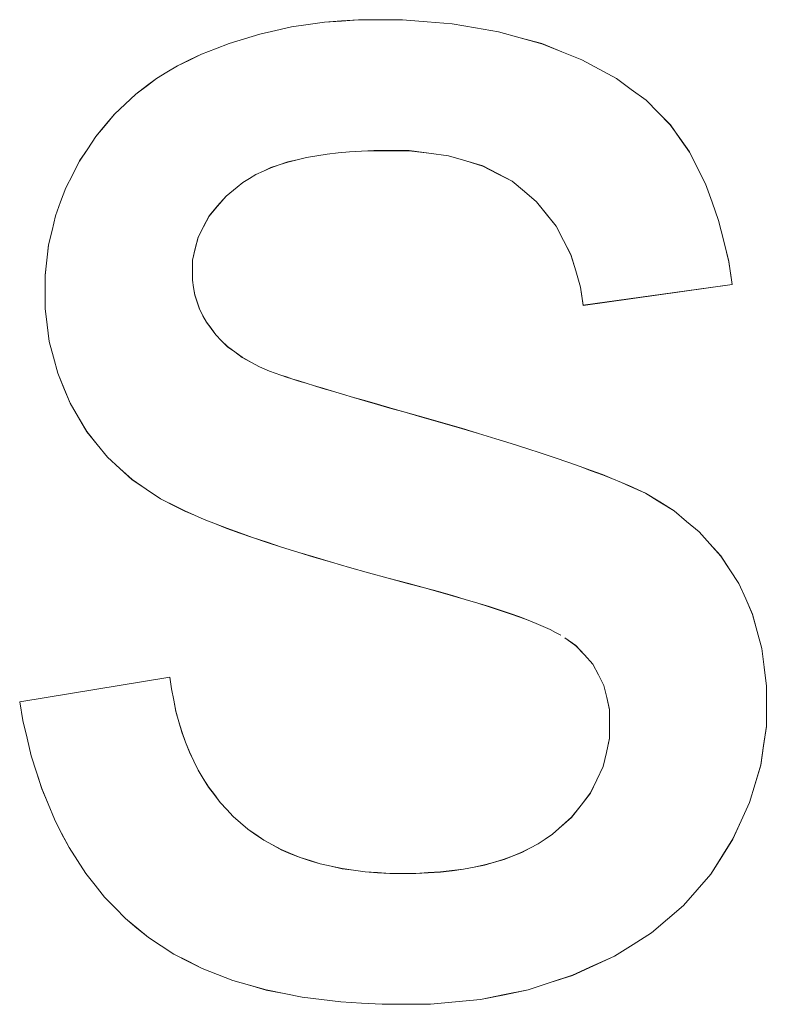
# Model space of a CAD drawing. Extents: x 229 to 926, y 37 to 878.
# Tile 168 of 194: x 378.17 to 379.6, y 824.52 to 826.41. Entities that reach past the tile are written whole.
import ezdxf

# ---------------------------------------------------------------- set-up
doc = ezdxf.new("R2010")
doc.units = 0
doc.layers.get('0').update_dxf_attribs({"lineweight": 13})
doc.layers.add('Beschriftung', color=7, linetype='Continuous', lineweight=25)
doc.layers.add('Beschriftung-A03ENJ5NI0', color=7, linetype='Continuous', lineweight=25)

# ---------------------------------------------------------------- blocks, each defined once
blk = doc.blocks.new('Referenz-A03ENJ5LI0', base_point=(255.7277, 65.704))
at = {"layer": 'Beschriftung', "color": 0, "lineweight": -2}
for p, q in [((378.6615, 826.393), (378.6921, 826.3999)), ((378.6921, 826.3999), (378.7237, 826.4044)), ((378.7237, 826.4044), (378.7553, 826.409)), ((378.7553, 826.409), (378.788, 826.4113)), ((378.788, 826.4113), (378.8207, 826.4137)), ((378.8207, 826.4137), (378.8545, 826.4137)), ((378.8545, 826.4137), (378.9054, 826.4137)), ((378.9054, 826.4137), (378.953, 826.4098)), ((378.953, 826.4098), (379.0008, 826.4059)), ((379.0008, 826.4059), (379.0454, 826.3983)), ((379.0454, 826.3983), (379.0901, 826.3906)), ((378.572, 826.3678), (378.6015, 826.377)), ((378.6015, 826.377), (378.631, 826.3861)), ((378.631, 826.3861), (378.6615, 826.393)), ((379.0901, 826.3906), (379.1317, 826.3791)), ((379.1317, 826.3791), (379.1731, 826.3676)), ((378.5456, 826.3576), (378.572, 826.3678)), ((379.1731, 826.3676), (379.2116, 826.3521)), ((378.4959, 826.3363), (378.5192, 826.3475)), ((378.5192, 826.3475), (378.5456, 826.3576)), ((379.2116, 826.3521), (379.25, 826.3368)), ((378.4525, 826.313), (378.4726, 826.3251)), ((378.4726, 826.3251), (378.4959, 826.3363)), ((379.25, 826.3368), (379.2835, 826.3187)), ((378.4323, 826.3008), (378.4525, 826.313)), ((379.2835, 826.3187), (379.3169, 826.3006)), ((378.3924, 826.2705), (378.4152, 826.2876)), ((378.4152, 826.2876), (378.4323, 826.3008)), ((379.3169, 826.3006), (379.3452, 826.2798)), ((378.372, 826.2513), (378.3924, 826.2705)), ((379.3452, 826.2798), (379.3736, 826.2591)), ((378.3516, 826.232), (378.372, 826.2513)), ((379.3736, 826.2591), (379.3969, 826.2355)), ((378.3336, 826.2107), (378.3516, 826.232)), ((379.3969, 826.2355), (379.4202, 826.2119)), ((378.3156, 826.1892), (378.3336, 826.2107)), ((379.4202, 826.2119), (379.4386, 826.1857)), ((378.3001, 826.1656), (378.3156, 826.1892)), ((379.4386, 826.1857), (379.4569, 826.1594)), ((378.2844, 826.1421), (378.3001, 826.1656)), ((378.7404, 826.1522), (378.7206, 826.149)), ((378.7602, 826.1555), (378.7404, 826.1522)), ((378.7818, 826.1577), (378.7602, 826.1555)), ((378.8034, 826.1599), (378.7818, 826.1577)), ((378.8268, 826.161), (378.8034, 826.1599)), ((378.8502, 826.1621), (378.8268, 826.161)), ((378.8754, 826.1621), (378.8502, 826.1621)), ((378.9181, 826.1621), (378.8754, 826.1621)), ((378.956, 826.1571), (378.9181, 826.1621)), ((378.9938, 826.1522), (378.956, 826.1571)), ((379.0269, 826.1424), (378.9938, 826.1522)), ((379.4569, 826.1594), (379.4724, 826.1287)), ((378.2712, 826.1163), (378.2844, 826.1421)), ((378.6685, 826.1348), (378.6523, 826.1293)), ((378.6847, 826.1402), (378.6685, 826.1348)), ((378.7027, 826.1446), (378.6847, 826.1402)), ((378.7206, 826.149), (378.7027, 826.1446)), ((379.0599, 826.1327), (379.0269, 826.1424)), ((379.0882, 826.1179), (379.0599, 826.1327)), ((378.258, 826.0905), (378.2712, 826.1163)), ((378.6235, 826.1161), (378.6109, 826.1085)), ((378.6379, 826.1227), (378.6235, 826.1161)), ((378.6523, 826.1293), (378.6379, 826.1227)), ((379.1163, 826.1032), (379.0882, 826.1179)), ((379.4724, 826.1287), (379.4878, 826.0981)), ((378.5984, 826.1009), (378.5875, 826.0921)), ((378.6109, 826.1085), (378.5984, 826.1009)), ((379.1397, 826.0835), (379.1163, 826.1032)), ((379.4878, 826.0981), (379.5004, 826.063)), ((378.2481, 826.0636), (378.258, 826.0905)), ((378.5661, 826.0745), (378.5499, 826.0556)), ((378.5875, 826.0921), (378.5661, 826.0745)), ((379.1631, 826.0639), (379.1397, 826.0835)), ((378.2381, 826.0367), (378.2481, 826.0636)), ((378.5499, 826.0556), (378.5337, 826.0365)), ((379.1818, 826.0404), (379.1631, 826.0639)), ((379.5004, 826.063), (379.513, 826.0279)), ((378.2315, 826.0086), (378.2381, 826.0367)), ((378.5337, 826.0365), (378.523, 826.016)), ((379.2006, 826.0169), (379.1818, 826.0404)), ((379.513, 826.0279), (379.5228, 825.9883)), ((378.2249, 825.9807), (378.2315, 826.0086)), ((378.523, 826.016), (378.5122, 825.9955)), ((379.2147, 825.9896), (379.2006, 826.0169)), ((378.2216, 825.9516), (378.2249, 825.9807)), ((378.5122, 825.9955), (378.5068, 825.9736)), ((379.2288, 825.9622), (379.2147, 825.9896)), ((379.5228, 825.9883), (379.5325, 825.9488)), ((378.5068, 825.9736), (378.5014, 825.9516)), ((379.2383, 825.9311), (379.2288, 825.9622)), ((378.2183, 825.9224), (378.2216, 825.9516)), ((378.5014, 825.9516), (378.5014, 825.928)), ((379.5325, 825.9488), (379.5394, 825.9048)), ((378.5014, 825.928), (378.5014, 825.9131)), ((379.2478, 825.8999), (379.2383, 825.9311)), ((378.2183, 825.8922), (378.2183, 825.9224)), ((378.5014, 825.9131), (378.5036, 825.8989)), ((379.5394, 825.9048), (379.2527, 825.8648)), ((378.2183, 825.8589), (378.2183, 825.8922)), ((378.5036, 825.8989), (378.5058, 825.8847)), ((379.2527, 825.8648), (379.2478, 825.8999)), ((378.5058, 825.8847), (378.5104, 825.8712)), ((378.5104, 825.8712), (378.5148, 825.8578)), ((378.2223, 825.8272), (378.2183, 825.8589)), ((378.5148, 825.8578), (378.5216, 825.8451)), ((378.5216, 825.8451), (378.5282, 825.8324)), ((378.5282, 825.8324), (378.5372, 825.8205)), ((378.2263, 825.7954), (378.2223, 825.8272)), ((378.5372, 825.8205), (378.5462, 825.808)), ((378.2343, 825.765), (378.2263, 825.7954)), ((378.5462, 825.808), (378.5576, 825.7967)), ((378.5576, 825.7967), (378.5691, 825.7854)), ((378.5691, 825.7854), (378.5831, 825.7752)), ((378.5831, 825.7752), (378.5971, 825.7649)), ((378.2424, 825.7346), (378.2343, 825.765)), ((378.5971, 825.7649), (378.6137, 825.7557)), ((378.6137, 825.7557), (378.6303, 825.7465)), ((378.2545, 825.7058), (378.2424, 825.7346)), ((378.6303, 825.7465), (378.6494, 825.7384)), ((378.6494, 825.7384), (378.6712, 825.7307)), ((378.6712, 825.7307), (378.682, 825.7271)), ((378.682, 825.7271), (378.6928, 825.7235)), ((378.6928, 825.7235), (378.7063, 825.7194)), ((378.7063, 825.7194), (378.7198, 825.7151)), ((378.7198, 825.7151), (378.736, 825.7102)), ((378.2665, 825.6768), (378.2545, 825.7058)), ((378.736, 825.7102), (378.7522, 825.7053)), ((378.7522, 825.7053), (378.771, 825.6997)), ((378.771, 825.6997), (378.7898, 825.6941)), ((378.2826, 825.6494), (378.2665, 825.6768)), ((378.7898, 825.6941), (378.8113, 825.6878)), ((378.8113, 825.6878), (378.8328, 825.6815)), ((378.8328, 825.6815), (378.857, 825.6745)), ((378.857, 825.6745), (378.8811, 825.6675)), ((378.8811, 825.6675), (378.9079, 825.6599)), ((378.9079, 825.6599), (378.9468, 825.649)), ((378.2986, 825.6219), (378.2826, 825.6494)), ((378.9468, 825.649), (378.9827, 825.6386)), ((378.3184, 825.5974), (378.2986, 825.6219)), ((378.9827, 825.6386), (379.0186, 825.6283)), ((379.0186, 825.6283), (379.0515, 825.6183)), ((379.0515, 825.6183), (379.0845, 825.6084)), ((379.0845, 825.6084), (379.1145, 825.5991)), ((378.3382, 825.5729), (378.3184, 825.5974)), ((379.1145, 825.5991), (379.1446, 825.5897)), ((379.1446, 825.5897), (379.1717, 825.5808)), ((378.3618, 825.5514), (378.3382, 825.5729)), ((379.1717, 825.5808), (379.1988, 825.5719)), ((379.1988, 825.5719), (379.223, 825.5635)), ((379.223, 825.5635), (379.2471, 825.5551)), ((378.3854, 825.5298), (378.3618, 825.5514)), ((379.2471, 825.5551), (379.2683, 825.5471)), ((379.2683, 825.5471), (379.2896, 825.5393)), ((378.4127, 825.5114), (378.3854, 825.5298)), ((379.2896, 825.5393), (379.3079, 825.5319)), ((379.3079, 825.5319), (379.3263, 825.5244)), ((378.4401, 825.4928), (378.4127, 825.5114)), ((379.3263, 825.5244), (379.3416, 825.5176)), ((379.3416, 825.5176), (379.3723, 825.5037)), ((378.4713, 825.4773), (378.4401, 825.4928)), ((379.3723, 825.5037), (379.3998, 825.4867)), ((378.4868, 825.4694), (378.4713, 825.4773)), ((378.5055, 825.4614), (378.4868, 825.4694)), ((379.3998, 825.4867), (379.4273, 825.4697)), ((379.4273, 825.4697), (379.4514, 825.4495)), ((378.5241, 825.4532), (378.5055, 825.4614)), ((378.5458, 825.4447), (378.5241, 825.4532)), ((378.5676, 825.4362), (378.5458, 825.4447)), ((378.5924, 825.4273), (378.5676, 825.4362)), ((379.4514, 825.4495), (379.4755, 825.4295)), ((378.6172, 825.4185), (378.5924, 825.4273)), ((378.6451, 825.4093), (378.6172, 825.4185)), ((379.4755, 825.4295), (379.4964, 825.4062)), ((378.673, 825.4), (378.6451, 825.4093)), ((378.704, 825.3905), (378.673, 825.4)), ((379.4964, 825.4062), (379.5172, 825.383)), ((378.735, 825.381), (378.704, 825.3905)), ((378.769, 825.3711), (378.735, 825.381)), ((379.5172, 825.383), (379.5347, 825.3565)), ((378.8031, 825.3611), (378.769, 825.3711)), ((378.8402, 825.3508), (378.8031, 825.3611)), ((379.5347, 825.3565), (379.5522, 825.3301)), ((378.8775, 825.3405), (378.8402, 825.3508)), ((378.9177, 825.3298), (378.8775, 825.3405)), ((378.9475, 825.3219), (378.9177, 825.3298)), ((378.9746, 825.3144), (378.9475, 825.3219)), ((379.5522, 825.3301), (379.5653, 825.3005)), ((379.0017, 825.3068), (378.9746, 825.3144)), ((379.026, 825.2996), (379.0017, 825.3068)), ((379.0504, 825.2924), (379.026, 825.2996)), ((379.5653, 825.3005), (379.5785, 825.2708)), ((379.0719, 825.2856), (379.0504, 825.2924)), ((379.0933, 825.2786), (379.0719, 825.2856)), ((379.1121, 825.2722), (379.0933, 825.2786)), ((379.1308, 825.2657), (379.1121, 825.2722)), ((379.1468, 825.2595), (379.1308, 825.2657)), ((379.5785, 825.2708), (379.5873, 825.2381)), ((379.1626, 825.2533), (379.1468, 825.2595)), ((379.1758, 825.2475), (379.1626, 825.2533)), ((379.1889, 825.2417), (379.1758, 825.2475)), ((379.1992, 825.2362), (379.1889, 825.2417)), ((379.2096, 825.2308), (379.1992, 825.2362)), ((379.2387, 825.2107), (379.2171, 825.2256)), ((379.5873, 825.2381), (379.596, 825.2052)), ((379.2549, 825.193), (379.2387, 825.2107)), ((379.596, 825.2052), (379.6004, 825.1692)), ((379.2711, 825.1753), (379.2549, 825.193)), ((379.2819, 825.1547), (379.2711, 825.1753)), ((379.6004, 825.1692), (379.6048, 825.1333)), ((378.1693, 825.1026), (378.4579, 825.1503)), ((378.4579, 825.1503), (378.4609, 825.1275)), ((379.2927, 825.1342), (379.2819, 825.1547)), ((379.2981, 825.111), (379.2927, 825.1342)), ((379.6048, 825.1333), (379.6048, 825.094)), ((378.4609, 825.1275), (378.4654, 825.1059)), ((379.3035, 825.0877), (379.2981, 825.111)), ((378.1754, 825.0667), (378.1693, 825.1026)), ((378.4654, 825.1059), (378.4698, 825.0844)), ((379.6048, 825.094), (379.6048, 825.0557)), ((378.4698, 825.0844), (378.4755, 825.0642)), ((379.3035, 825.0617), (379.3035, 825.0877)), ((378.1835, 825.0328), (378.1754, 825.0667)), ((378.4755, 825.0642), (378.4813, 825.0441)), ((379.3035, 825.0326), (379.3035, 825.0617)), ((379.6048, 825.0557), (379.5994, 825.0185)), ((378.4813, 825.0441), (378.4884, 825.0253)), ((378.1916, 824.999), (378.1835, 825.0328)), ((378.4884, 825.0253), (378.4956, 825.0064)), ((379.2974, 825.0055), (379.3035, 825.0326)), ((379.5994, 825.0185), (379.5941, 824.9813)), ((378.2017, 824.9674), (378.1916, 824.999)), ((378.4956, 825.0064), (378.5041, 824.9889)), ((379.2913, 824.9783), (379.2974, 825.0055)), ((378.5041, 824.9889), (378.5126, 824.9715)), ((379.2791, 824.953), (379.2913, 824.9783)), ((379.5941, 824.9813), (379.5834, 824.9452)), ((378.2118, 824.9359), (378.2017, 824.9674)), ((378.5126, 824.9715), (378.5224, 824.9553)), ((378.5224, 824.9553), (378.5323, 824.9391)), ((378.5323, 824.9391), (378.5436, 824.9243)), ((379.2668, 824.9276), (379.2791, 824.953)), ((379.5834, 824.9452), (379.5727, 824.9091)), ((378.224, 824.9065), (378.2118, 824.9359)), ((378.5436, 824.9243), (378.5548, 824.9094)), ((379.2486, 824.9042), (379.2668, 824.9276)), ((378.236, 824.8771), (378.224, 824.9065)), ((378.5548, 824.9094), (378.5674, 824.896)), ((379.2302, 824.8808), (379.2486, 824.9042)), ((379.5727, 824.9091), (379.5567, 824.8741)), ((378.5674, 824.896), (378.58, 824.8825)), ((378.58, 824.8825), (378.594, 824.8703)), ((378.25, 824.85), (378.236, 824.8771)), ((378.594, 824.8703), (378.6079, 824.8581)), ((379.2057, 824.8593), (379.2302, 824.8808)), ((379.5567, 824.8741), (379.5407, 824.8391)), ((378.2642, 824.8228), (378.25, 824.85)), ((378.6079, 824.8581), (378.6232, 824.8476)), ((378.6232, 824.8476), (378.6385, 824.8369)), ((379.1797, 824.839), (379.1936, 824.8484)), ((379.1936, 824.8484), (379.2057, 824.8593)), ((378.6385, 824.8369), (378.6552, 824.8277)), ((378.6552, 824.8277), (378.672, 824.8186)), ((379.1504, 824.8215), (379.1659, 824.8296)), ((379.1659, 824.8296), (379.1797, 824.839)), ((379.5407, 824.8391), (379.5194, 824.8052)), ((378.2802, 824.7979), (378.2642, 824.8228)), ((378.672, 824.8186), (378.6901, 824.8111)), ((378.6901, 824.8111), (378.7083, 824.8034)), ((379.1007, 824.8), (379.1178, 824.8067)), ((379.1178, 824.8067), (379.1348, 824.8134)), ((379.1348, 824.8134), (379.1504, 824.8215)), ((378.2963, 824.7729), (378.2802, 824.7979)), ((378.7083, 824.8034), (378.7277, 824.7974)), ((378.7277, 824.7974), (378.7473, 824.7912)), ((378.7473, 824.7912), (378.7681, 824.7867)), ((379.0428, 824.7851), (379.0632, 824.7892)), ((379.0632, 824.7892), (379.0819, 824.7946)), ((379.0819, 824.7946), (379.1007, 824.8)), ((379.5194, 824.8052), (379.4979, 824.7713)), ((378.3144, 824.7502), (378.2963, 824.7729)), ((378.7681, 824.7867), (378.789, 824.7821)), ((378.789, 824.7821), (378.8113, 824.7791)), ((378.8113, 824.7791), (378.8336, 824.776)), ((378.8336, 824.776), (378.8572, 824.7746)), ((378.8572, 824.7746), (378.8809, 824.773)), ((378.8809, 824.773), (378.906, 824.773)), ((378.906, 824.773), (378.9312, 824.773)), ((378.9312, 824.773), (378.9548, 824.7744)), ((378.9548, 824.7744), (378.9784, 824.7757)), ((378.9784, 824.7757), (379.0004, 824.7783)), ((379.0004, 824.7783), (379.0224, 824.7811)), ((379.0224, 824.7811), (379.0428, 824.7851)), ((379.4979, 824.7713), (379.4718, 824.7413)), ((378.3325, 824.7274), (378.3144, 824.7502)), ((379.4718, 824.7413), (379.4458, 824.7113)), ((378.3526, 824.7069), (378.3325, 824.7274)), ((378.3726, 824.6864), (378.3526, 824.7069)), ((379.4458, 824.7113), (379.415, 824.6851)), ((378.3947, 824.6681), (378.3726, 824.6864)), ((379.415, 824.6851), (379.3842, 824.6589)), ((378.4168, 824.6497), (378.3947, 824.6681)), ((379.3842, 824.6589), (379.3485, 824.6365)), ((378.4414, 824.6337), (378.4168, 824.6497)), ((379.3485, 824.6365), (379.313, 824.6141)), ((378.466, 824.6177), (378.4414, 824.6337)), ((378.4931, 824.6039), (378.466, 824.6177)), ((378.5202, 824.5902), (378.4931, 824.6039)), ((379.313, 824.6141), (379.2728, 824.5957)), ((378.5497, 824.5787), (378.5202, 824.5902)), ((379.2728, 824.5957), (379.2324, 824.5771)), ((378.5793, 824.5673), (378.5497, 824.5787)), ((378.6113, 824.5581), (378.5793, 824.5673)), ((379.1895, 824.5631), (379.1467, 824.5493)), ((379.2324, 824.5771), (379.1895, 824.5631)), ((378.6435, 824.5489), (378.6113, 824.5581)), ((378.6781, 824.5421), (378.6435, 824.5489)), ((378.7127, 824.5352), (378.6781, 824.5421)), ((379.1467, 824.5493), (379.1011, 824.5401)), ((378.7497, 824.5307), (378.7127, 824.5352)), ((378.7869, 824.526), (378.7497, 824.5307)), ((378.8265, 824.5238), (378.7869, 824.526)), ((378.8661, 824.5215), (378.8265, 824.5238)), ((379.0073, 824.5261), (378.9591, 824.5215)), ((379.0554, 824.5307), (379.0073, 824.5261)), ((379.1011, 824.5401), (379.0554, 824.5307)), ((378.9082, 824.5215), (378.8661, 824.5215)), ((378.9591, 824.5215), (378.9082, 824.5215))]:
    blk.add_line(p, q, dxfattribs=at)
blk = doc.blocks.new('Referenz-A03ENJ62I0', base_point=(255.7277, 65.7055))
at = {"layer": 'Beschriftung-A03ENJ5NI0', "color": 0, "lineweight": -2}
for p, q in [((378.6615, 826.3928), (378.6921, 826.3997)), ((378.6921, 826.3997), (378.7237, 826.4042)), ((378.7237, 826.4042), (378.7553, 826.4088)), ((378.7553, 826.4088), (378.788, 826.4111)), ((378.788, 826.4111), (378.8207, 826.4134)), ((378.8207, 826.4134), (378.8545, 826.4134)), ((378.8545, 826.4134), (378.9054, 826.4134)), ((378.9054, 826.4134), (378.953, 826.4095)), ((378.953, 826.4095), (379.0008, 826.4057)), ((379.0008, 826.4057), (379.0454, 826.3981)), ((379.0454, 826.3981), (379.0901, 826.3904)), ((378.6015, 826.3768), (378.631, 826.3859)), ((378.631, 826.3859), (378.6615, 826.3928)), ((379.0901, 826.3904), (379.1317, 826.3788)), ((379.1317, 826.3788), (379.1731, 826.3674)), ((378.5456, 826.3574), (378.572, 826.3676)), ((378.572, 826.3676), (378.6015, 826.3768)), ((379.1731, 826.3674), (379.2116, 826.3519)), ((378.4959, 826.3361), (378.5192, 826.3473)), ((378.5192, 826.3473), (378.5456, 826.3574)), ((379.2116, 826.3519), (379.25, 826.3365)), ((378.4525, 826.3127), (378.4726, 826.3249)), ((378.4726, 826.3249), (378.4959, 826.3361)), ((379.25, 826.3365), (379.2835, 826.3185)), ((378.4323, 826.3006), (378.4525, 826.3127)), ((379.2835, 826.3185), (379.3169, 826.3004)), ((378.3924, 826.2703), (378.4152, 826.2873)), ((378.4152, 826.2873), (378.4323, 826.3006)), ((379.3169, 826.3004), (379.3452, 826.2796)), ((378.372, 826.2511), (378.3924, 826.2703)), ((379.3452, 826.2796), (379.3736, 826.2588)), ((378.3517, 826.2318), (378.372, 826.2511)), ((379.3736, 826.2588), (379.3969, 826.2353)), ((378.3336, 826.2104), (378.3517, 826.2318)), ((379.3969, 826.2353), (379.4203, 826.2117)), ((378.3156, 826.189), (378.3336, 826.2104)), ((379.4203, 826.2117), (379.4386, 826.1855)), ((378.3001, 826.1654), (378.3156, 826.189)), ((379.4386, 826.1855), (379.4569, 826.1592)), ((378.2845, 826.1418), (378.3001, 826.1654)), ((378.7404, 826.152), (378.7206, 826.1488)), ((378.7602, 826.1553), (378.7404, 826.152)), ((378.7818, 826.1575), (378.7602, 826.1553)), ((378.8034, 826.1597), (378.7818, 826.1575)), ((378.8268, 826.1608), (378.8034, 826.1597)), ((378.8502, 826.1619), (378.8268, 826.1608)), ((378.8754, 826.1619), (378.8502, 826.1619)), ((378.9181, 826.1619), (378.8754, 826.1619)), ((378.956, 826.1569), (378.9181, 826.1619)), ((378.9938, 826.152), (378.956, 826.1569)), ((379.0269, 826.1422), (378.9938, 826.152)), ((379.4569, 826.1592), (379.4724, 826.1285)), ((378.2712, 826.1161), (378.2845, 826.1418)), ((378.6685, 826.1346), (378.6523, 826.1291)), ((378.6847, 826.14), (378.6685, 826.1346)), ((378.7027, 826.1443), (378.6847, 826.14)), ((378.7206, 826.1488), (378.7027, 826.1443)), ((379.0599, 826.1324), (379.0269, 826.1422)), ((379.0882, 826.1177), (379.0599, 826.1324)), ((378.258, 826.0903), (378.2712, 826.1161)), ((378.6235, 826.1159), (378.6109, 826.1083)), ((378.6379, 826.1225), (378.6235, 826.1159)), ((378.6523, 826.1291), (378.6379, 826.1225)), ((379.1163, 826.103), (379.0882, 826.1177)), ((379.4724, 826.1285), (379.4878, 826.0979)), ((378.5984, 826.1006), (378.5876, 826.0918)), ((378.6109, 826.1083), (378.5984, 826.1006)), ((379.1397, 826.0833), (379.1163, 826.103)), ((379.4878, 826.0979), (379.5005, 826.0628)), ((378.2481, 826.0634), (378.258, 826.0903)), ((378.5661, 826.0743), (378.5499, 826.0553)), ((378.5876, 826.0918), (378.5661, 826.0743)), ((379.1631, 826.0637), (379.1397, 826.0833)), ((378.2381, 826.0365), (378.2481, 826.0634)), ((378.5499, 826.0553), (378.5337, 826.0363)), ((379.1819, 826.0402), (379.1631, 826.0637)), ((379.5005, 826.0628), (379.513, 826.0276)), ((378.2315, 826.0084), (378.2381, 826.0365)), ((378.5337, 826.0363), (378.523, 826.0158)), ((379.2006, 826.0167), (379.1819, 826.0402)), ((379.513, 826.0276), (379.5228, 825.9881)), ((378.2249, 825.9805), (378.2315, 826.0084)), ((378.523, 826.0158), (378.5122, 825.9953)), ((379.2147, 825.9894), (379.2006, 826.0167)), ((378.2216, 825.9513), (378.2249, 825.9805)), ((378.5122, 825.9953), (378.5068, 825.9734)), ((379.2288, 825.962), (379.2147, 825.9894)), ((379.5228, 825.9881), (379.5325, 825.9486)), ((378.5068, 825.9734), (378.5014, 825.9513)), ((379.2383, 825.9308), (379.2288, 825.962)), ((378.2184, 825.9222), (378.2216, 825.9513)), ((378.5014, 825.9513), (378.5014, 825.9278)), ((379.5325, 825.9486), (379.5394, 825.9046)), ((378.5014, 825.9278), (378.5014, 825.9129)), ((379.2478, 825.8996), (379.2383, 825.9308)), ((378.2184, 825.892), (378.2184, 825.9222)), ((378.5014, 825.9129), (378.5036, 825.8987)), ((379.5394, 825.9046), (379.2527, 825.8646)), ((378.2184, 825.8587), (378.2184, 825.892)), ((378.5036, 825.8987), (378.5058, 825.8845)), ((379.2527, 825.8646), (379.2478, 825.8996)), ((378.5058, 825.8845), (378.5104, 825.871)), ((378.5104, 825.871), (378.5148, 825.8575)), ((378.2223, 825.827), (378.2184, 825.8587)), ((378.5148, 825.8575), (378.5216, 825.8448)), ((378.5216, 825.8448), (378.5282, 825.8321)), ((378.5282, 825.8321), (378.5372, 825.8202)), ((378.2263, 825.7952), (378.2223, 825.827)), ((378.5372, 825.8202), (378.5462, 825.8078)), ((378.2343, 825.7648), (378.2263, 825.7952)), ((378.5462, 825.8078), (378.5576, 825.7965)), ((378.5576, 825.7965), (378.5691, 825.7851)), ((378.5691, 825.7851), (378.5831, 825.775)), ((378.5831, 825.775), (378.5971, 825.7647)), ((378.2424, 825.7344), (378.2343, 825.7648)), ((378.5971, 825.7647), (378.6137, 825.7555)), ((378.6137, 825.7555), (378.6303, 825.7463)), ((378.2545, 825.7056), (378.2424, 825.7344)), ((378.6303, 825.7463), (378.6494, 825.7381)), ((378.6494, 825.7381), (378.6712, 825.7305)), ((378.6712, 825.7305), (378.682, 825.7269)), ((378.682, 825.7269), (378.6928, 825.7233)), ((378.6928, 825.7233), (378.7063, 825.7192)), ((378.7063, 825.7192), (378.7198, 825.7149)), ((378.7198, 825.7149), (378.736, 825.71)), ((378.2665, 825.6766), (378.2545, 825.7056)), ((378.736, 825.71), (378.7522, 825.7051)), ((378.7522, 825.7051), (378.771, 825.6995)), ((378.771, 825.6995), (378.7898, 825.6938)), ((378.7898, 825.6938), (378.8113, 825.6876)), ((378.8113, 825.6876), (378.8328, 825.6813)), ((378.8328, 825.6813), (378.857, 825.6743)), ((378.2826, 825.6492), (378.2665, 825.6766)), ((378.857, 825.6743), (378.8811, 825.6673)), ((378.8811, 825.6673), (378.9079, 825.6597)), ((378.9079, 825.6597), (378.9468, 825.6487)), ((378.2986, 825.6216), (378.2826, 825.6492)), ((378.9468, 825.6487), (378.9827, 825.6384)), ((378.3184, 825.5972), (378.2986, 825.6216)), ((378.9827, 825.6384), (379.0186, 825.628)), ((379.0186, 825.628), (379.0515, 825.6181)), ((379.0515, 825.6181), (379.0845, 825.6082)), ((379.0845, 825.6082), (379.1145, 825.5989)), ((378.3382, 825.5727), (378.3184, 825.5972)), ((379.1145, 825.5989), (379.1446, 825.5895)), ((379.1446, 825.5895), (379.1717, 825.5806)), ((378.3618, 825.5512), (378.3382, 825.5727)), ((379.1717, 825.5806), (379.1988, 825.5717)), ((379.1988, 825.5717), (379.223, 825.5633)), ((379.223, 825.5633), (379.2471, 825.5549)), ((378.3854, 825.5296), (378.3618, 825.5512)), ((379.2471, 825.5549), (379.2683, 825.5469)), ((379.2683, 825.5469), (379.2896, 825.5391)), ((378.4127, 825.5112), (378.3854, 825.5296)), ((379.2896, 825.5391), (379.3079, 825.5317)), ((379.3079, 825.5317), (379.3263, 825.5242)), ((378.4402, 825.4926), (378.4127, 825.5112)), ((379.3263, 825.5242), (379.3416, 825.5174)), ((379.3416, 825.5174), (379.3723, 825.5035)), ((378.4713, 825.477), (378.4402, 825.4926)), ((379.3723, 825.5035), (379.3998, 825.4864)), ((378.4868, 825.4692), (378.4713, 825.477)), ((378.5055, 825.4612), (378.4868, 825.4692)), ((379.3998, 825.4864), (379.4273, 825.4695)), ((379.4273, 825.4695), (379.4514, 825.4493)), ((378.5241, 825.453), (378.5055, 825.4612)), ((378.5458, 825.4445), (378.5241, 825.453)), ((378.5676, 825.436), (378.5458, 825.4445)), ((378.5924, 825.4271), (378.5676, 825.436)), ((379.4514, 825.4493), (379.4756, 825.4293)), ((378.6172, 825.4183), (378.5924, 825.4271)), ((378.6451, 825.4091), (378.6172, 825.4183)), ((379.4756, 825.4293), (379.4964, 825.406)), ((378.673, 825.3998), (378.6451, 825.4091)), ((378.704, 825.3903), (378.673, 825.3998)), ((379.4964, 825.406), (379.5172, 825.3827)), ((378.735, 825.3808), (378.704, 825.3903)), ((378.769, 825.3708), (378.735, 825.3808)), ((379.5172, 825.3827), (379.5347, 825.3563)), ((378.8031, 825.3609), (378.769, 825.3708)), ((378.8402, 825.3506), (378.8031, 825.3609)), ((379.5347, 825.3563), (379.5522, 825.3299)), ((378.8775, 825.3403), (378.8402, 825.3506)), ((378.9177, 825.3296), (378.8775, 825.3403)), ((378.9475, 825.3217), (378.9177, 825.3296)), ((378.9746, 825.3141), (378.9475, 825.3217)), ((379.5522, 825.3299), (379.5653, 825.3003)), ((379.0017, 825.3066), (378.9746, 825.3141)), ((379.026, 825.2994), (379.0017, 825.3066)), ((379.0504, 825.2922), (379.026, 825.2994)), ((379.5653, 825.3003), (379.5785, 825.2706)), ((379.0719, 825.2854), (379.0504, 825.2922)), ((379.0934, 825.2784), (379.0719, 825.2854)), ((379.1121, 825.272), (379.0934, 825.2784)), ((379.1308, 825.2655), (379.1121, 825.272)), ((379.1468, 825.2593), (379.1308, 825.2655)), ((379.5785, 825.2706), (379.5873, 825.2378)), ((379.1626, 825.2531), (379.1468, 825.2593)), ((379.1758, 825.2472), (379.1626, 825.2531)), ((379.1889, 825.2415), (379.1758, 825.2472)), ((379.1992, 825.236), (379.1889, 825.2415)), ((379.2096, 825.2306), (379.1992, 825.236)), ((379.2387, 825.2105), (379.2171, 825.2254)), ((379.5873, 825.2378), (379.596, 825.205)), ((379.2549, 825.1927), (379.2387, 825.2105)), ((379.596, 825.205), (379.6004, 825.169)), ((379.2711, 825.175), (379.2549, 825.1927)), ((379.2819, 825.1545), (379.2711, 825.175)), ((379.6004, 825.169), (379.6048, 825.133)), ((378.1693, 825.1024), (378.4579, 825.1501)), ((378.4579, 825.1501), (378.4609, 825.1273)), ((379.2927, 825.134), (379.2819, 825.1545)), ((379.2981, 825.1108), (379.2927, 825.134)), ((379.6048, 825.133), (379.6048, 825.0938)), ((378.4609, 825.1273), (378.4654, 825.1057)), ((379.3035, 825.0875), (379.2981, 825.1108)), ((378.1754, 825.0665), (378.1693, 825.1024)), ((378.4654, 825.1057), (378.4698, 825.0842)), ((379.6048, 825.0938), (379.6048, 825.0555)), ((378.4698, 825.0842), (378.4756, 825.064)), ((379.3035, 825.0615), (379.3035, 825.0875)), ((378.1835, 825.0326), (378.1754, 825.0665)), ((378.4756, 825.064), (378.4814, 825.0439)), ((379.3035, 825.0324), (379.3035, 825.0615)), ((379.6048, 825.0555), (379.5995, 825.0183)), ((378.4814, 825.0439), (378.4884, 825.0251)), ((378.1916, 824.9988), (378.1835, 825.0326)), ((378.4884, 825.0251), (378.4956, 825.0062)), ((379.2974, 825.0052), (379.3035, 825.0324)), ((379.5995, 825.0183), (379.5941, 824.9811)), ((378.2018, 824.9672), (378.1916, 824.9988)), ((378.4956, 825.0062), (378.5041, 824.9887)), ((379.2913, 824.9781), (379.2974, 825.0052)), ((378.5041, 824.9887), (378.5126, 824.9712)), ((379.2791, 824.9528), (379.2913, 824.9781)), ((379.5941, 824.9811), (379.5834, 824.9449)), ((378.2118, 824.9357), (378.2018, 824.9672)), ((378.5126, 824.9712), (378.5224, 824.9551)), ((378.5224, 824.9551), (378.5323, 824.9389)), ((378.5323, 824.9389), (378.5436, 824.9241)), ((379.2668, 824.9274), (379.2791, 824.9528)), ((379.5834, 824.9449), (379.5727, 824.9089)), ((378.224, 824.9063), (378.2118, 824.9357)), ((378.5436, 824.9241), (378.5548, 824.9092)), ((379.2486, 824.904), (379.2668, 824.9274)), ((378.236, 824.8769), (378.224, 824.9063)), ((378.5548, 824.9092), (378.5674, 824.8957)), ((379.2303, 824.8806), (379.2486, 824.904)), ((379.5727, 824.9089), (379.5567, 824.8739)), ((378.5674, 824.8957), (378.58, 824.8823)), ((378.58, 824.8823), (378.594, 824.87)), ((378.25, 824.8498), (378.236, 824.8769)), ((378.594, 824.87), (378.6079, 824.8579)), ((379.2057, 824.8591), (379.2303, 824.8806)), ((379.5567, 824.8739), (379.5407, 824.8389)), ((378.2642, 824.8226), (378.25, 824.8498)), ((378.6079, 824.8579), (378.6232, 824.8473)), ((378.6232, 824.8473), (378.6385, 824.8367)), ((379.1797, 824.8388), (379.1936, 824.8482)), ((379.1936, 824.8482), (379.2057, 824.8591)), ((378.6385, 824.8367), (378.6552, 824.8275)), ((378.6552, 824.8275), (378.672, 824.8184)), ((379.1504, 824.8213), (379.1659, 824.8294)), ((379.1659, 824.8294), (379.1797, 824.8388)), ((379.5407, 824.8389), (379.5194, 824.805)), ((378.2802, 824.7977), (378.2642, 824.8226)), ((378.672, 824.8184), (378.6902, 824.8108)), ((378.6902, 824.8108), (378.7083, 824.8032)), ((379.1007, 824.7997), (379.1178, 824.8065)), ((379.1178, 824.8065), (379.1349, 824.8132)), ((379.1349, 824.8132), (379.1504, 824.8213)), ((378.2964, 824.7727), (378.2802, 824.7977)), ((378.7083, 824.8032), (378.7277, 824.7972)), ((378.7277, 824.7972), (378.7473, 824.791)), ((378.7473, 824.791), (378.7682, 824.7865)), ((379.0428, 824.7849), (379.0632, 824.789)), ((379.0632, 824.789), (379.0819, 824.7944)), ((379.0819, 824.7944), (379.1007, 824.7997)), ((379.5194, 824.805), (379.498, 824.7711)), ((378.3144, 824.75), (378.2964, 824.7727)), ((378.7682, 824.7865), (378.789, 824.7819)), ((378.789, 824.7819), (378.8113, 824.7789)), ((378.8113, 824.7789), (378.8336, 824.7758)), ((378.8336, 824.7758), (378.8572, 824.7743)), ((378.8572, 824.7743), (378.8809, 824.7728)), ((378.8809, 824.7728), (378.906, 824.7728)), ((378.906, 824.7728), (378.9312, 824.7728)), ((378.9312, 824.7728), (378.9548, 824.7742)), ((378.9548, 824.7742), (378.9784, 824.7754)), ((378.9784, 824.7754), (379.0005, 824.7781)), ((379.0005, 824.7781), (379.0224, 824.7809)), ((379.0224, 824.7809), (379.0428, 824.7849)), ((379.498, 824.7711), (379.4718, 824.7411)), ((378.3325, 824.7272), (378.3144, 824.75)), ((379.4718, 824.7411), (379.4458, 824.7111)), ((378.3526, 824.7067), (378.3325, 824.7272)), ((378.3726, 824.6862), (378.3526, 824.7067)), ((379.4458, 824.7111), (379.415, 824.6849)), ((378.3947, 824.6678), (378.3726, 824.6862)), ((379.415, 824.6849), (379.3842, 824.6587)), ((378.4168, 824.6495), (378.3947, 824.6678)), ((379.3842, 824.6587), (379.3485, 824.6363)), ((378.4414, 824.6335), (378.4168, 824.6495)), ((379.3485, 824.6363), (379.313, 824.6139)), ((378.466, 824.6175), (378.4414, 824.6335)), ((378.4931, 824.6037), (378.466, 824.6175)), ((378.5202, 824.59), (378.4931, 824.6037)), ((379.313, 824.6139), (379.2728, 824.5955)), ((378.5497, 824.5785), (378.5202, 824.59)), ((379.2728, 824.5955), (379.2324, 824.5769)), ((378.5793, 824.5671), (378.5497, 824.5785)), ((378.6114, 824.5579), (378.5793, 824.5671)), ((379.1895, 824.5629), (379.1467, 824.5491)), ((379.2324, 824.5769), (379.1895, 824.5629)), ((378.6435, 824.5487), (378.6114, 824.5579)), ((378.6781, 824.5419), (378.6435, 824.5487)), ((378.7127, 824.535), (378.6781, 824.5419)), ((379.1467, 824.5491), (379.1011, 824.5398)), ((378.7497, 824.5305), (378.7127, 824.535)), ((378.7869, 824.5258), (378.7497, 824.5305)), ((378.8265, 824.5236), (378.7869, 824.5258)), ((378.8661, 824.5213), (378.8265, 824.5236)), ((379.0073, 824.5259), (378.9591, 824.5213)), ((379.0554, 824.5305), (379.0073, 824.5259)), ((379.1011, 824.5398), (379.0554, 824.5305)), ((378.9082, 824.5213), (378.8661, 824.5213)), ((378.9591, 824.5213), (378.9082, 824.5213))]:
    blk.add_line(p, q, dxfattribs=at)

msp = doc.modelspace()

# ---------------------------------------------------------------- block references
at = {"color": 251, "lineweight": 13, "ltscale": 0.13, "true_color": 0x606060}
for name, p in [('Referenz-A03ENJ5LI0', (255.7277, 65.704)), ('Referenz-A03ENJ62I0', (255.7277, 65.7055))]:
    msp.add_blockref(name, p, dxfattribs=at)

doc.saveas('drawing.dxf')
